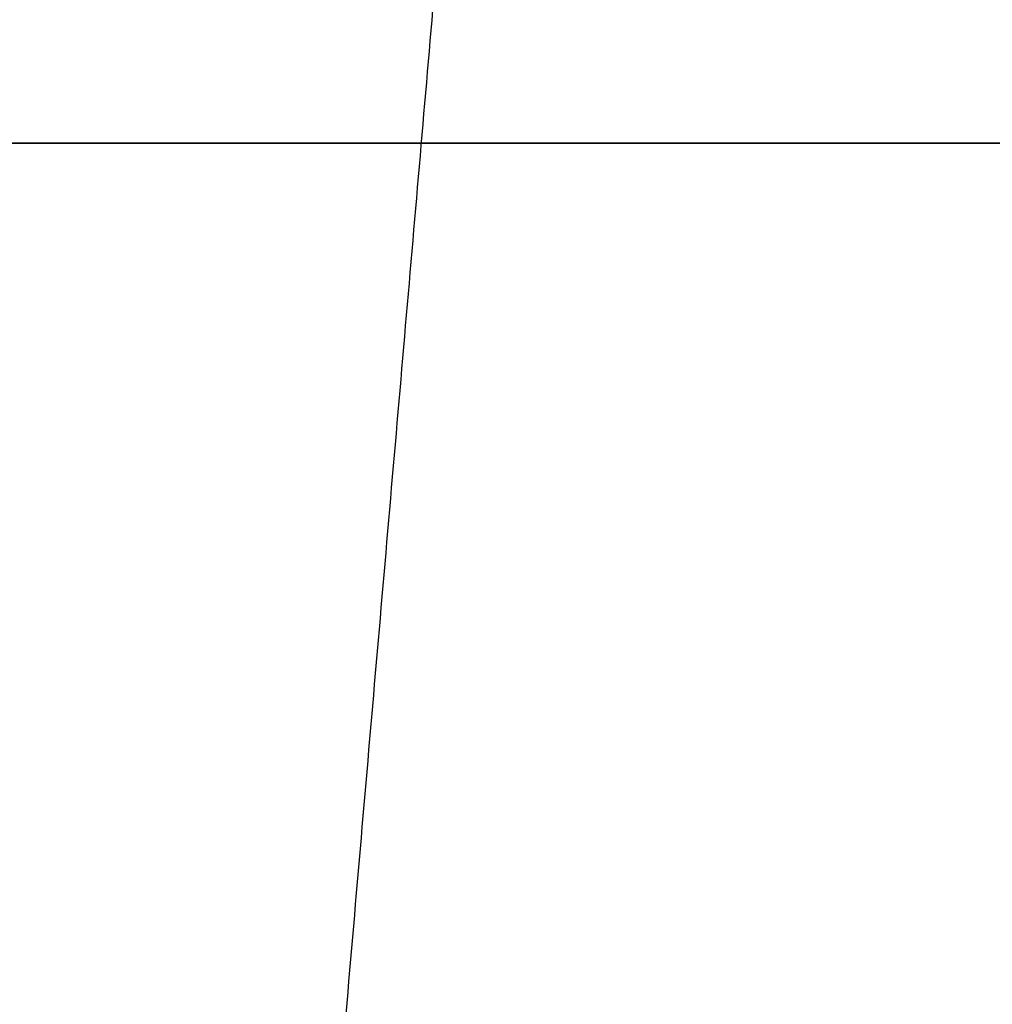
# Model space of a CAD drawing. Header units: millimetres. Extents: x -910 to 990, y -200 to 570.
# Tile 50 of 256: x 254.44 to 259.57, y 465.46 to 470.65. Entities that reach past the tile are written whole.
import ezdxf

# ---------------------------------------------------------------- set-up
doc = ezdxf.new("R2010")
doc.units = ezdxf.units.MM
for name, color, linetype, true_color in [('IGES level 19', 7, 'Continuous', 0xc0c0c0), ('IGES level 2', 7, 'Continuous', 0xc0c0c0), ('IGES level 28', 7, 'Continuous', 0xc0c0c0)]:
    doc.layers.add(name, color=color, linetype=linetype, true_color=true_color)

msp = doc.modelspace()

# ---------------------------------------------------------------- linework, layer by layer
at = {"layer": 'IGES level 19'}
for points in [[(-850, 470, 225), (-30, 470, 225), (790, 470, 225)], [(790, 470, 285), (-30, 470, 285), (-850, 470, 285)], [(-850, 470, 255), (-30, 470, 255), (790, 470, 255)], [(790, 470, 225), (-30, 470, 225), (-850, 470, 225)], [(790, 470, 285), (-30, 470, 285), (-850, 470, 285)]]:
    msp.add_open_spline(points, degree=2, dxfattribs=at)
at = {"layer": 'IGES level 2'}
msp.add_rational_spline([(255.7302, 460.4474, 365), (257.4543, 480.3729, 365), (257.4543, 480.3729, 385)], [0.999999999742, 0.707106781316, 1], degree=2, dxfattribs=at)
for knots in [[1.570796, 1.570796, 1.570796, 1.570796, 1.633296, 1.633296, 1.695796, 1.695796, 1.727046, 1.727046, 1.758296, 1.758296, 1.789546, 1.789546, 1.820796, 1.820796, 1.836421, 1.836421, 1.852046, 1.852046, 1.867671, 1.867671, 1.883296, 1.883296, 1.914546, 1.914546, 1.930171, 1.930171, 1.945796, 1.945796, 1.977046, 1.977046, 2.008296, 2.008296, 2.039546, 2.039546, 2.070796, 2.070796, 2.102046, 2.102046, 2.133296, 2.133296, 2.148921, 2.148921, 2.164546, 2.164546, 2.195796, 2.195796, 2.258296, 2.258296, 2.320796, 2.320796, 2.352046, 2.352046, 2.367671, 2.367671, 2.383296, 2.383296, 2.445796, 2.445796, 2.508296, 2.508296, 2.539546, 2.539546, 2.570796, 2.570796, 2.570796, 2.570796], [3.5707963, 3.5707963, 3.5707963, 3.5707963, 3.6332963, 3.6332963, 3.6957963, 3.6957963, 3.7270463, 3.7270463, 3.7582963, 3.7582963, 3.7895463, 3.7895463, 3.8207963, 3.8207963, 3.8364213, 3.8364213, 3.8520463, 3.8520463, 3.8676713, 3.8676713, 3.8832963, 3.8832963, 3.9145463, 3.9145463, 3.9301713, 3.9301713, 3.9457963, 3.9457963, 3.9770463, 3.9770463, 4.0082963, 4.0082963, 4.0395463, 4.0395463, 4.0707963, 4.0707963, 4.1020463, 4.1020463, 4.1332963, 4.1332963, 4.1489213, 4.1489213, 4.1645463, 4.1645463, 4.1957963, 4.1957963, 4.2582963, 4.2582963, 4.3207963, 4.3207963, 4.3520463, 4.3520463, 4.3676713, 4.3676713, 4.3832963, 4.3832963, 4.4457963, 4.4457963, 4.5082963, 4.5082963, 4.5395463, 4.5395463, 4.5707963, 4.5707963, 4.5707963, 4.5707963]]:
    msp.add_open_spline([(890, -35.9611, 365), (889.9938, -11.7548, 365), (888.8655, 12.3013, 365), (883.622, 60.0141, 365), (879.5207, 83.6725, 365), (870.176, 118.733, 365), (866.4973, 130.3813, 365), (858.0378, 153.0292, 365), (853.2884, 164.101, 365), (843.2821, 185.9981, 365), (837.954, 196.7889, 365), (826.225, 217.8498, 365), (819.7974, 228.1102, 365), (809.1988, 243.0263, 365), (805.5472, 247.8736, 365), (798.0572, 257.3718, 365), (794.2332, 262.0381, 365), (786.3432, 271.1161, 365), (782.2587, 275.5086, 365), (773.8044, 283.994, 365), (769.4449, 288.0975, 365), (756.0339, 300.0591, 365), (746.6558, 307.5739, 365), (732.0389, 318.2685, 365), (727.0734, 321.7356, 365), (716.9534, 328.471, 365), (711.8153, 331.726, 365), (696.2821, 341.0971, 365), (685.7232, 346.8435, 365), (664.2898, 357.5599, 365), (653.4173, 362.5345, 365), (631.484, 372.0204, 365), (620.4257, 376.5377, 365), (598.2236, 385.3618, 365), (587.0735, 389.6533, 365), (564.6656, 397.9709, 365), (553.4081, 401.9979, 365), (530.7533, 409.7079, 365), (519.3577, 413.3949, 365), (502.1009, 418.5235, 365), (496.3196, 420.1614, 365), (484.6866, 423.2641, 365), (478.8311, 424.7341, 365), (461.236, 428.9538, 365), (449.4733, 431.5161, 365), (414.101, 438.5541, 365), (390.4071, 442.3798, 365), (342.9745, 449.686, 365), (319.2436, 453.2269, 365), (283.5346, 457.67, 365), (271.6129, 459.0064, 365), (253.6825, 460.6437, 365), (247.6973, 461.1244, 365), (235.7072, 461.9339, 365), (229.7032, 462.2701, 365), (199.6722, 463.865, 365), (175.6332, 465.0583, 365), (127.5428, 467.2227, 365), (103.4945, 468.1876, 365), (67.4116, 469.2478, 365), (55.3823, 469.5362, 365), (31.3173, 469.878, 365), (19.282, 469.9444, 365), (7.2392, 469.7253, 365)], degree=3, knots=knots, dxfattribs=at)
at = {"layer": 'IGES level 28'}
msp.add_open_spline([(790, 470, 285), (-50, 470, 285), (-890, 470, 285)], degree=2, dxfattribs=at)
msp.add_open_spline([(790, 470, 285), (-50, 470, 285), (-890, 470, 285)], degree=2, dxfattribs=at)

doc.saveas('drawing.dxf')
